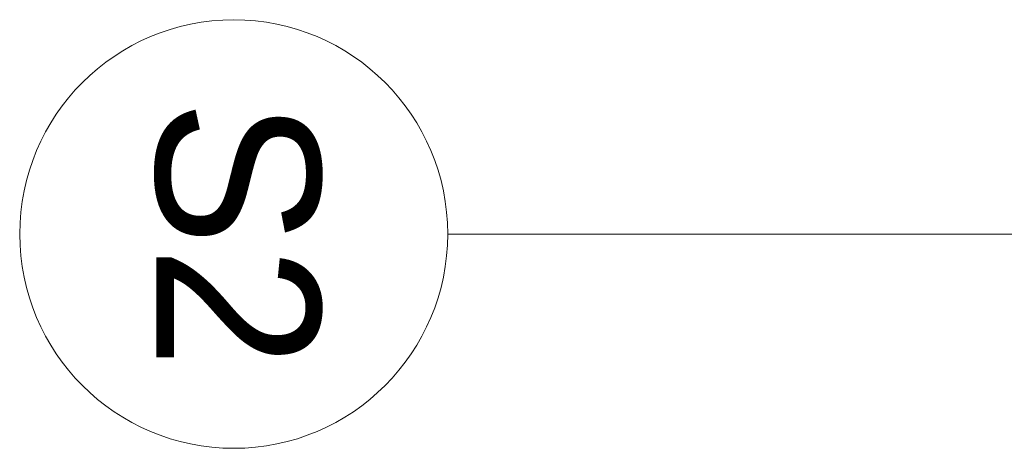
# Model space of a CAD drawing. Extents: x -438200 to -357500, y 15000 to 163871.
# Tile 13 of 148: x -431945 to -430565, y 35990 to 36590. Entities that reach past the tile are written whole.
import ezdxf

# ---------------------------------------------------------------- set-up
doc = ezdxf.new("R2010")
doc.units = 0
doc.header["$MEASUREMENT"] = 0
doc.layers.add('#podkład', color=252, linetype='Continuous')
doc.layers.add('Arch opisy', color=252, linetype='Continuous')
doc.layers.add('Arch opisy_Nr_Pióra__1', color=252, linetype='Continuous', lineweight=25)
doc.layers.add('Arch opisy_Nr_Pióra__21', color=252, linetype='Continuous', lineweight=9)
doc.styles.add('GENERATED_STYLE_5', font='txt')

# ---------------------------------------------------------------- blocks, each defined once
blk = doc.blocks.new('Linia_46', base_point=(-430484.9, 36289.8))
at = {"layer": 'Arch opisy_Nr_Pióra__21', "linetype": 'Continuous'}
blk.add_line((-430484.9, 36289.8), (-431344.7, 36289.8), dxfattribs=at)
blk.add_circle((-431644.7, 36289.8), 300, dxfattribs=at)
blk = doc.blocks.new('parter')
at = {"layer": 'Arch opisy', "color": 252, "linetype": 'Continuous'}
blk.add_blockref('Linia_46', (-430484.9, 36289.8), dxfattribs=at)
at = {"layer": 'Arch opisy_Nr_Pióra__1', "color": 252, "linetype": 'Continuous', "insert": (-431523.4, 36289.8), "char_height": 230, "attachment_point": 2, "rotation": 270, "style": 'GENERATED_STYLE_5'}
blk.add_mtext('{S2}', dxfattribs=at)

msp = doc.modelspace()

# ---------------------------------------------------------------- block references
at = {"layer": '#podkład', "color": 3, "lineweight": 50}
msp.add_blockref('parter', (0, 0), dxfattribs=at)

doc.saveas('drawing.dxf')
